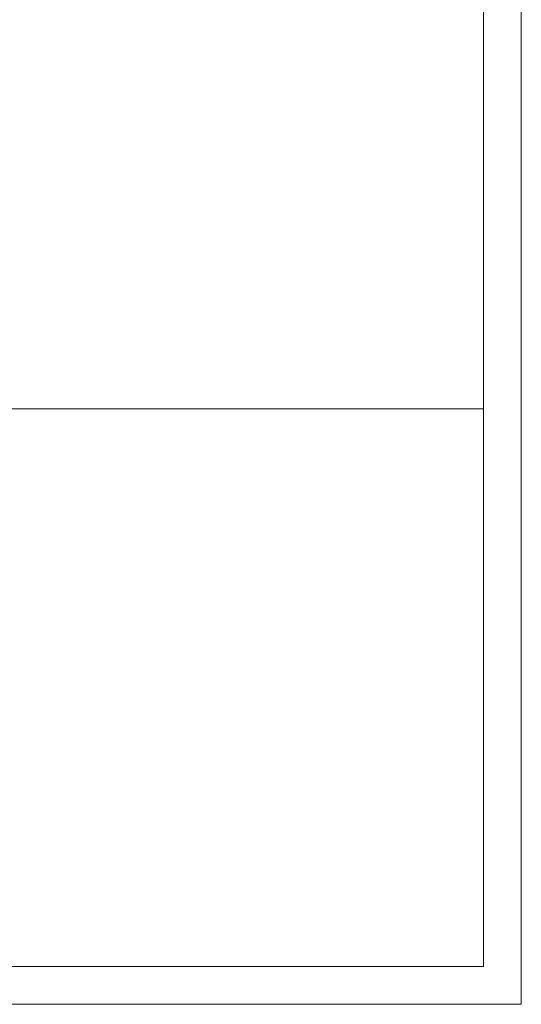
# Model space of a CAD drawing. Extents: x 140829 to 145054, y 448512 to 451778.
# Tile 93 of 152: x 144868 to 145054, y 448512 to 448877. Entities that reach past the tile are written whole.
import ezdxf

# ---------------------------------------------------------------- set-up
doc = ezdxf.new("R2010")
doc.units = 0
doc.header["$MEASUREMENT"] = 0
doc.layers.add('000-NAAM', color=7, linetype='Continuous', lineweight=0)

msp = doc.modelspace()

# ---------------------------------------------------------------- linework, layer by layer
at = {"lineweight": 0}
for p, q in [((145039.85, 448525.85), (145039.85, 449128.49)), ((143786.05, 448732.48), (145039.85, 448732.48))]:
    msp.add_line(p, q, dxfattribs=at)
at = {"layer": '000-NAAM', "lineweight": 0}
msp.add_line((143786.05, 448525.85), (145039.85, 448525.85), dxfattribs=at)
for points in [[(140829.21, 451778.23), (145053.89, 451778.23), (145053.89, 448511.81), (140829.21, 448511.81)], [(140843.25, 451764.19), (145039.85, 451764.19), (145039.85, 448525.85), (140843.25, 448525.85)]]:
    msp.add_lwpolyline(points, close=True, dxfattribs=at)

doc.saveas('drawing.dxf')
